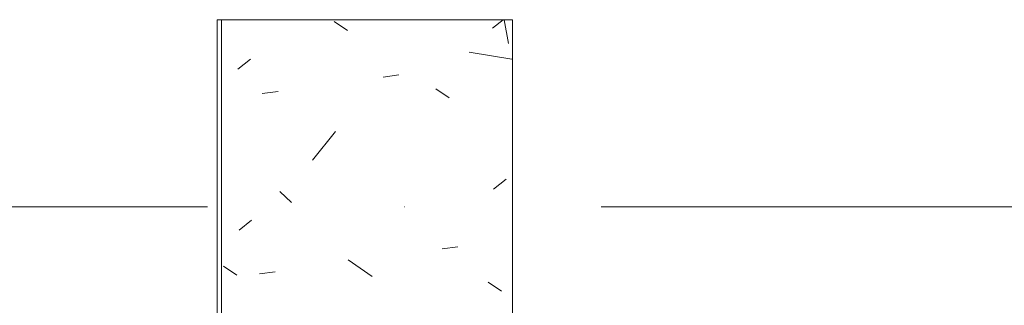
# Model space of a CAD drawing. Header units: millimetres. Extents: x -3267 to 40126, y 29201 to 102288.
# Tile 203 of 256: x 7825 to 8825, y 51319 to 51609. Entities that reach past the tile are written whole.
import ezdxf

# ---------------------------------------------------------------- set-up
doc = ezdxf.new("R2010")
doc.units = ezdxf.units.MM
doc.linetypes.add('4_ Штрихпунктир_ 10 х 2 мм', pattern=[1400, 1000, -200, 0, -200])
doc.layers.add('M-EQPM-____-OTLN', color=7, linetype='Continuous', lineweight=9)
doc.layers.add('S-GRID-____-OTLN', color=7, linetype='Continuous', lineweight=9)

# ---------------------------------------------------------------- blocks, each defined once
blk = doc.blocks.new('УТ_03_Крышка пояса козырек - Тип 1-10224386-ВКК_02_К1_З_ЭОМ_кабель_')
at = {"layer": 'M-EQPM-____-OTLN', "true_color": 0xaaaaaa}
h = blk.add_hatch(dxfattribs=at)
h.set_pattern_fill('FP_397', color=253, style=0, pattern_type=2)
h.set_pattern_definition([(141.025, (51890, -6486.7), (15.5096, 364.5681), [37.542, -412.967]), (84.815, (51890, -6486.7), (-381.6858, -63.238), [29.397, -323.371]), (190.085, (51892.66, -6457.42), (-341.5177, 284.9134), [32.343, -355.768]), (137.227, (51788.4, -6486.7), (60.5032, 544.563), [56.179, -617.965]), (186.4, (51795.4, -6443.13), (-486.365, 458.7645), [48.547, -534.019]), (80.862, (51788.4, -6486.7), (-492.8806, 470.0544), [44.122, -485.347]), (111.708, (51813.8, -6437.7), (199.1499, 305.8903), [36.914, -406.055]), (55.025, (51813.8, -6437.7), (-354.029, 139.6898), [29.734, -327.078]), (162.072, (51830.84, -6413.35), (-178.1207, 416.173), [32.265, -354.911]), (128.513, (51890, -6486.7), (-163.46895, -1.1321), [16.389, -307.415, 16.389, -645.373]), (128.513, (51890, -6486.7), (-163.46895, -1.1321), [-340.193, -316.354, 16.389, -312.63]), (97.775, (51890, -6486.7), (-199.8986, 125.4695), [16.174, -171.056, 16.174, -419.797]), (97.775, (51890, -6486.7), (-199.8986, 125.4695), [-203.404, -296.039, 16.174, -107.584]), (56.546, (51890, -6595.92), (16.3628, 268.8949), [16.339, -107.444, 16.339, -882.328]), (56.546, (51890, -6595.92), (16.3628, 268.8949), [-140.123, -369.865, 16.339, -496.124]), (46.458, (51890, -6644.9), (-39.1592, 297.9574), [16.441, -145.474, 16.441, -607.801]), (46.458, (51890, -6644.9), (-39.1592, 297.9574), [-178.355, -241.626, 16.441, -349.735])])
h.paths.add_polyline_path([(1930, -330), (0, -330), (0, -625.6), (1930, -625.6)])
at = {"layer": 'M-EQPM-____-OTLN', "color": 253, "true_color": 0xaaaaaa}
for p, q in [((1930, -330), (0, -330)), ((0, -330), (0, -625.6)), ((1930, -625.6), (0, -625.6)), ((0, -625.6), (0, -630)), ((1930, -630), (0, -630))]:
    blk.add_line(p, q, dxfattribs=at)
blk = doc.blocks.new('Наметкина 10_РД_АРФ_К1_R21_rvt-1-ВКК_02_К1_З_ЭОМ_кабель_')
at = {"layer": 'M-EQPM-____-OTLN', "color": 253, "lineweight": 9, "true_color": 0xaaaaaa, "rotation": 269.9999999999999}
blk.add_blockref('УТ_03_Крышка пояса козырек - Тип 1-10224386-ВКК_02_К1_З_ЭОМ_кабель_', (6930, 51890), dxfattribs=at)

msp = doc.modelspace()

# ---------------------------------------------------------------- linework, layer by layer
at = {"layer": 'S-GRID-____-OTLN', "color": 253, "linetype": '4_ Штрихпунктир_ 10 х 2 мм', "true_color": 0xaaaaaa}
msp.add_line((38817.9, 51418.7), (-2467.3, 51418.7), dxfattribs=at)

# ---------------------------------------------------------------- block references
at = {"lineweight": 5}
msp.add_blockref('Наметкина 10_РД_АРФ_К1_R21_rvt-1-ВКК_02_К1_З_ЭОМ_кабель_', (1725.6, -281.3), dxfattribs=at)

doc.saveas('drawing.dxf')
